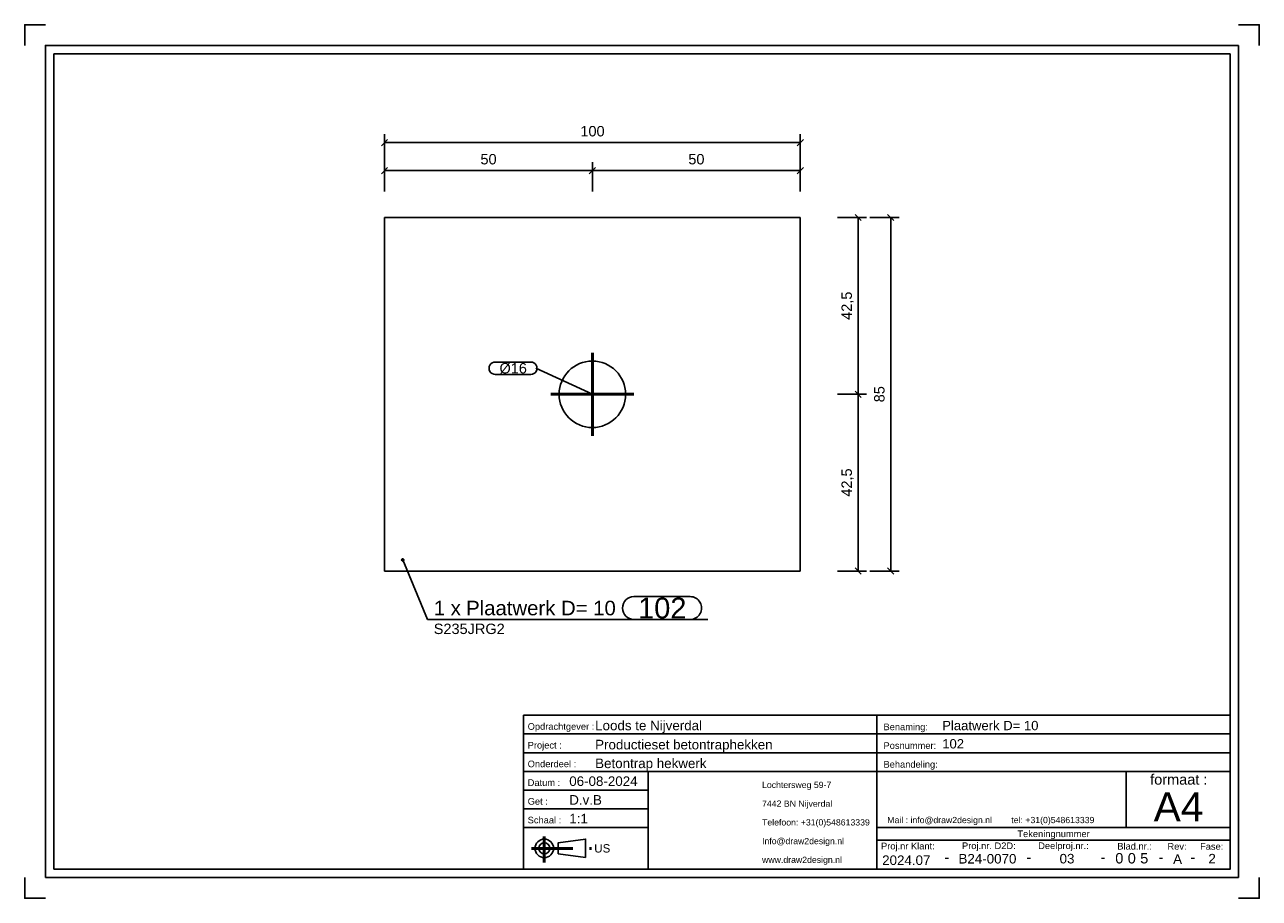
# Model space of a CAD drawing. Header units: millimetres. Extents: x 375 to 672, y -248 to -38.
import ezdxf
from ezdxf.enums import TextEntityAlignment as Align

# ---------------------------------------------------------------- set-up
doc = ezdxf.new("R2010")
doc.units = ezdxf.units.MM
doc.linetypes.add('STRICHPUNKT2', pattern=[18.5, 10, -4, 0.5, -4])
doc.layers.get('0').update_dxf_attribs({"linetype": 'CONTINUOUS'})
for name, color, linetype in [('DIM49', 4, 'CONTINUOUS'), ('TXT_ALL', 7, 'CONTINUOUS'), ('TXT_DIM49', 2, 'CONTINUOUS'), ('TXT_YELLOW', 2, 'CONTINUOUS')]:
    doc.layers.add(name, color=color, linetype=linetype)
doc.layers.add('LE_ALL', color=7, linetype='CONTINUOUS', lineweight=50)
doc.styles.add('ARIAL', font='arial.ttf')

# ---------------------------------------------------------------- blocks, each defined once
blk = doc.blocks.new('TFIELD_00004', base_point=(646.37, -226.06))
at = {"layer": 'TXT_YELLOW', "style": 'ARIAL'}
blk.add_text('A4', height=7, dxfattribs=at).set_placement((646.37, -226.06), align=Align.MIDDLE_LEFT)
blk = doc.blocks.new('FLEX_00003', base_point=(652.28, -231.06))
blk.add_blockref('TFIELD_00004', (646.37, -226.06))
blk = doc.blocks.new('TFIELD_00007', base_point=(582.28, -229.25))
at = {"layer": 'TXT_YELLOW', "style": 'ARIAL'}
blk.add_text('Mail : info@draw2design.nl        tel: +31(0)548613339', height=1.5, dxfattribs=at).set_placement((582.28, -229.25), align=Align.MIDDLE_LEFT)
blk = doc.blocks.new('FLEX_00006', base_point=(582.28, -230.49))
blk.add_blockref('TFIELD_00007', (582.28, -229.25))
blk = doc.blocks.new('DRAW2DESIGNLOGO_00005', base_point=(582.21, -227.57))
blk.add_blockref('FLEX_00006', (582.28, -230.49))
blk = doc.blocks.new('TFIELD_00011', base_point=(511.78, -236.06))
at = {"layer": 'TXT_YELLOW', "style": 'ARIAL'}
blk.add_text('US', height=2, dxfattribs=at).set_placement((511.78, -236.06), align=Align.MIDDLE_LEFT)
blk = doc.blocks.new('FLEX_00010', base_point=(511.78, -236.06))
blk.add_blockref('TFIELD_00011', (511.78, -236.06))
blk = doc.blocks.new('US_00009', base_point=(501.11, -236.06))
blk.add_line((503.13, -237.4), (509.7, -238.29))
blk.add_lwpolyline([(503.13, -237.4), (503.13, -234.73), (509.7, -233.84), (509.7, -238.29)])
for radius in [2.22, 1.33]:
    blk.add_circle((499.78, -236.06), radius)
at = {"layer": 'LE_ALL', "color": 1, "linetype": 'STRICHPUNKT2'}
for p, q in [((499.78, -233.25), (499.78, -239.47)), ((496.67, -236.06), (511.54, -236.06))]:
    blk.add_line(p, q, dxfattribs=at)
blk.add_blockref('FLEX_00010', (511.78, -236.06))
blk = doc.blocks.new('TFIELD_00014', base_point=(552.16, -238.81))
at = {"layer": 'TXT_YELLOW', "style": 'ARIAL'}
for s, p in [('Lochtersweg 59-7', (552.16, -220.81)), ('7442 BN Nijverdal', (552.16, -225.31)), ('Telefoon: +31(0)548613339', (552.16, -229.81)), ('Info@draw2design.nl', (552.16, -234.31)), ('www.draw2design.nl', (552.16, -238.81))]:
    blk.add_text(s, height=1.5, dxfattribs=at).set_placement(p, align=Align.MIDDLE_LEFT)
blk = doc.blocks.new('FLEX_00013', base_point=(564.97, -241.06))
blk.add_blockref('TFIELD_00014', (552.16, -238.81))
blk = doc.blocks.new('D2D_00012', base_point=(525.03, -239.21))
blk.add_blockref('FLEX_00013', (564.97, -241.06))
blk = doc.blocks.new('SCHRIFE_00016', base_point=(505.78, -221.06))
for p, q in [((494.78, -204.06), (579.78, -204.06)), ((579.78, -204.06), (664.78, -204.06)), ((579.78, -241.06), (579.78, -204.06)), ((664.78, -204.06), (664.78, -241.06)), ((494.78, -208.56), (579.78, -208.56)), ((579.78, -208.56), (664.78, -208.56)), ((494.78, -213.06), (579.78, -213.06)), ((579.78, -213.06), (664.78, -213.06)), ((494.78, -217.56), (664.78, -217.56)), ((524.78, -217.56), (524.78, -241.06)), ((639.78, -217.56), (639.78, -231.06)), ((524.78, -222.06), (494.78, -222.06)), ((524.78, -226.56), (494.78, -226.56)), ((524.78, -231.06), (494.78, -231.06)), ((664.78, -231.06), (579.78, -231.06)), ((664.78, -234.06), (579.78, -234.06))]:
    blk.add_line(p, q)
blk.add_lwpolyline([(664.78, -241.06), (494.78, -241.06), (494.78, -204.06)])
at = {"layer": 'TXT_YELLOW', "style": 'ARIAL'}
for s, height, p in [('Loods te Nijverdal', 2.3, (512.01, -207.67)), ('Plaatwerk D= 10', 2.25, (595.5, -207.66)), ('Productieset betontraphekken', 2.3, (512.01, -212.27)), ('102', 2.25, (595.5, -212.05)), ('Betontrap hekwerk', 2.3, (512.01, -216.77)), ('06-08-2024', 2.3, (505.78, -221.06)), ('D.v.B', 2.3, (505.78, -225.56)), ('1:1', 2.3, (505.78, -230.06))]:
    blk.add_text(s, height=height, dxfattribs=at).set_placement(p)
for s, height, p in [('B24-0070', 2.3, (606.38, -239.71)), ('03', 2.3, (625.52, -239.69)), ('A', 2.3, (652.12, -239.79)), ('2', 2.3, (660.42, -239.69)), ('2024.07', 2.3, (586.86, -240.06)), ('-', 2.5, (596.61, -239.41)), ('-', 2.5, (616.35, -239.41)), ('-', 2.5, (634.18, -239.41)), ('-', 2.5, (648.12, -239.41)), ('-', 2.5, (655.77, -239.41))]:
    blk.add_text(s, height=height, dxfattribs=at).set_placement(p, align=Align.CENTER)
blk = doc.blocks.new('TFIELD_00020', base_point=(643.13, -238.44))
at = {"layer": 'TXT_ALL', "style": 'ARIAL'}
blk.add_text('5', height=2.5, dxfattribs=at).set_placement((643.13, -238.44), align=Align.MIDDLE_LEFT)
blk = doc.blocks.new('5_00019')
blk.add_blockref('TFIELD_00020', (643.13, -238.44))
blk = doc.blocks.new('TELLER1_00018')
blk.add_blockref('5_00019', (0, 0))
blk = doc.blocks.new('TFIELD_00023', base_point=(640.13, -238.44))
at = {"layer": 'TXT_ALL', "style": 'ARIAL'}
blk.add_text('0', height=2.5, dxfattribs=at).set_placement((640.13, -238.44), align=Align.MIDDLE_LEFT)
blk = doc.blocks.new('0_00022')
blk.add_blockref('TFIELD_00023', (640.13, -238.44))
blk = doc.blocks.new('TELLER2_00021')
blk.add_blockref('0_00022', (0, 0))
blk = doc.blocks.new('TFIELD_00026', base_point=(637.13, -238.44))
at = {"layer": 'TXT_ALL', "style": 'ARIAL'}
blk.add_text('0', height=2.5, dxfattribs=at).set_placement((637.13, -238.44), align=Align.MIDDLE_LEFT)
blk = doc.blocks.new('0_00025')
blk.add_blockref('TFIELD_00026', (637.13, -238.44))
blk = doc.blocks.new('TELLER3_00024')
blk.add_blockref('0_00025', (0, 0))
blk = doc.blocks.new('NL_00027', base_point=(495.78, -207.56))
at = {"layer": 'TXT_ALL', "color": 1, "style": 'ARIAL'}
blk.add_text('Tekeningnummer', height=1.6, dxfattribs=at).set_placement((622.28, -232.56), align=Align.MIDDLE_CENTER)
at = {"layer": 'TXT_YELLOW', "style": 'ARIAL'}
for s, p in [('Opdrachtgever :', (495.78, -207.56)), ('Benaming:', (581.38, -207.66)), ('Project :', (495.78, -212.06)), ('Posnummer:', (581.38, -212.16)), ('Onderdeel :', (495.78, -216.56)), ('Behandeling:', (581.38, -216.66)), ('Datum :', (495.78, -221.06)), ('Get :', (495.78, -225.56)), ('Schaal :', (495.78, -230.06)), ('Proj.nr Klant:', (580.78, -236.31)), ('Proj.nr. D2D:', (600.26, -236.24)), ('Deelproj.nr.:', (618.59, -236.23)), ('Blad.nr.:', (637.62, -236.35)), ('Rev:', (649.69, -236.39)), ('Fase:', (657.53, -236.39))]:
    blk.add_text(s, height=1.6, dxfattribs=at).set_placement(p)
blk.add_text('formaat :', height=2.5, dxfattribs=at).set_placement((652.41, -220.75), align=Align.CENTER)
blk = doc.blocks.new('SCHRIFE_00015')
for name, p in [('SCHRIFE_00016', (505.78, -221.06)), ('NL_00027', (495.78, -207.56)), ('TELLER3_00024', (0, 0)), ('TELLER2_00021', (0, 0)), ('TELLER1_00018', (0, 0))]:
    blk.add_blockref(name, p)
blk = doc.blocks.new('DINA4Q_00002', base_point=(664.78, -45.06))
for p, q in [((666.78, -43.06), (666.78, -243.06)), ((381.78, -241.06), (381.78, -45.06)), ((381.78, -45.06), (664.78, -45.06)), ((379.78, -243.06), (666.78, -243.06))]:
    blk.add_line(p, q)
for points in [[(374.78, -43.06), (374.78, -38.06), (379.78, -38.06)], [(666.78, -38.06), (671.78, -38.06), (671.78, -43.06)], [(379.78, -243.06), (379.78, -43.06), (666.78, -43.06)], [(664.78, -45.06), (664.78, -241.06), (381.78, -241.06)], [(374.78, -243.06), (374.78, -248.06), (379.78, -248.06)], [(666.78, -248.06), (671.78, -248.06), (671.78, -243.06)]]:
    blk.add_lwpolyline(points)
for name, p in [('SCHRIFE_00015', (0, 0)), ('D2D_00012', (525.03, -239.21)), ('FLEX_00003', (652.28, -231.06)), ('DRAW2DESIGNLOGO_00005', (582.21, -227.57)), ('US_00009', (501.11, -236.06))]:
    blk.add_blockref(name, p)
blk = doc.blocks.new('_ZBL0007_00001')
blk.add_blockref('DINA4Q_00002', (664.78, -45.06))
blk = doc.blocks.new('_D1', base_point=(484.42, -71.64))
at = {"layer": 'DIM49', "color": 1}
for p, q in [((461.34, -78.14), (461.34, -71.14)), ((511.34, -78.14), (511.34, -71.14)), ((462.09, -72.39), (460.59, -73.89)), ((461.34, -73.14), (511.34, -73.14)), ((510.59, -73.89), (512.09, -72.39))]:
    blk.add_line(p, q, dxfattribs=at)
at = {"layer": 'TXT_DIM49', "style": 'ARIAL'}
blk.add_text('50', height=2.5, dxfattribs=at).set_placement((484.42, -71.64))
blk = doc.blocks.new('_D2', base_point=(534.42, -71.64))
at = {"layer": 'DIM49', "color": 1}
for p, q in [((511.34, -78.14), (511.34, -71.14)), ((561.34, -78.14), (561.34, -71.14)), ((512.09, -72.39), (510.59, -73.89)), ((511.34, -73.14), (561.34, -73.14)), ((560.59, -73.89), (562.09, -72.39))]:
    blk.add_line(p, q, dxfattribs=at)
at = {"layer": 'TXT_DIM49', "style": 'ARIAL'}
blk.add_text('50', height=2.5, dxfattribs=at).set_placement((534.42, -71.64))
blk = doc.blocks.new('_D3', base_point=(508.46, -64.91))
at = {"layer": 'DIM49', "color": 1}
for p, q in [((461.34, -71.41), (461.34, -64.41)), ((561.34, -71.41), (561.34, -64.41)), ((462.09, -65.66), (460.59, -67.16)), ((461.34, -66.41), (561.34, -66.41)), ((560.59, -67.16), (562.09, -65.66))]:
    blk.add_line(p, q, dxfattribs=at)
at = {"layer": 'TXT_DIM49', "style": 'ARIAL'}
blk.add_text('100', height=2.5, dxfattribs=at).set_placement((508.46, -64.91))
blk = doc.blocks.new('_D4', base_point=(573.77, -151.52))
at = {"layer": 'DIM49', "color": 1}
for p, q in [((570.27, -126.91), (577.27, -126.91)), ((576.02, -127.66), (574.52, -126.16)), ((575.27, -169.41), (575.27, -126.91)), ((574.52, -168.66), (576.02, -170.16)), ((570.27, -169.41), (577.27, -169.41))]:
    blk.add_line(p, q, dxfattribs=at)
at = {"layer": 'TXT_DIM49', "style": 'ARIAL'}
blk.add_text('42,5', height=2.5, rotation=90.0002, dxfattribs=at).set_placement((573.77, -151.52))
blk = doc.blocks.new('_D5', base_point=(573.77, -109.02))
at = {"layer": 'DIM49', "color": 1}
for p, q in [((570.27, -84.41), (577.27, -84.41)), ((576.02, -85.16), (574.52, -83.66)), ((575.27, -126.91), (575.27, -84.41)), ((570.27, -126.91), (577.27, -126.91)), ((574.52, -126.16), (576.02, -127.66))]:
    blk.add_line(p, q, dxfattribs=at)
at = {"layer": 'TXT_DIM49', "style": 'ARIAL'}
blk.add_text('42,5', height=2.5, rotation=90.0002, dxfattribs=at).set_placement((573.77, -109.02))
blk = doc.blocks.new('_D6', base_point=(581.62, -128.83))
at = {"layer": 'DIM49', "color": 1}
for p, q in [((578.12, -84.41), (585.12, -84.41)), ((583.87, -85.16), (582.37, -83.66)), ((583.12, -169.41), (583.12, -84.41)), ((582.37, -168.66), (583.87, -170.16)), ((578.12, -169.41), (585.12, -169.41))]:
    blk.add_line(p, q, dxfattribs=at)
at = {"layer": 'TXT_DIM49', "style": 'ARIAL'}
blk.add_text('85', height=2.5, rotation=90.0002, dxfattribs=at).set_placement((581.62, -128.83))
blk = doc.blocks.new('SHAPE_00048', base_point=(511.34, -126.91))
at = {"layer": 'DIM49', "color": 3}
for p, q in [((487.99, -119.15), (496.52, -119.15)), ((511.34, -126.91), (497.77, -120.65)), ((496.52, -122.15), (487.99, -122.15))]:
    blk.add_line(p, q, dxfattribs=at)
for centre, start_param, end_param in [((487.99, -120.65), 1.570796, 4.712389), ((496.52, -120.65), 4.712389, 7.853982)]:
    blk.add_ellipse(centre, major_axis=(1.5, 0), ratio=1, start_param=start_param, end_param=end_param, dxfattribs=at)
at = {"layer": 'TXT_DIM49', "style": 'ARIAL'}
blk.add_text('Ø16', height=2.5, dxfattribs=at).set_placement((488.99, -120.65), align=Align.MIDDLE_LEFT)
blk = doc.blocks.new('SHAPE_00049', base_point=(465.71, -166.73))
at = {"layer": 'DIM49', "color": 3}
for p, q in [((465.45, -166.69), (465.97, -166.69)), ((465.51, -166.89), (465.92, -166.89)), ((465.82, -166.49), (465.6, -166.49)), ((465.71, -166.73), (471.68, -181.04)), ((521.33, -175.54), (534.85, -175.54)), ((471.68, -181.04), (539.1, -181.04)), ((534.85, -181.04), (521.33, -181.04))]:
    blk.add_line(p, q, dxfattribs=at)
blk.add_lwpolyline([(465.55, -166.52), (465.5, -166.57), (465.47, -166.63), (465.45, -166.69), (465.45, -166.76), (465.47, -166.83), (465.5, -166.89), (465.55, -166.94), (465.61, -166.97), (465.68, -166.99), (465.75, -166.99), (465.81, -166.97), (465.87, -166.94), (465.92, -166.89), (465.96, -166.83), (465.97, -166.76), (465.97, -166.69), (465.96, -166.63), (465.92, -166.57), (465.87, -166.52), (465.81, -166.48), (465.75, -166.47), (465.68, -166.47), (465.61, -166.48)], close=True, dxfattribs=at)
for centre, start_param, end_param in [((521.33, -178.29), 3.141593, 6.283185), ((534.85, -178.29), 0, 3.141593)]:
    blk.add_ellipse(centre, major_axis=(0, -2.75), ratio=1, start_param=start_param, end_param=end_param, dxfattribs=at)
at = {"layer": 'TXT_DIM49', "style": 'ARIAL'}
for s, height, p in [('1 x', 3.5, (473.18, -178.29)), ('Plaatwerk D= 10', 3.5, (480.97, -178.29)), ('102', 5, (522.33, -178.29)), ('S235JRG2', 2.5, (473.18, -183.29))]:
    blk.add_text(s, height=height, dxfattribs=at).set_placement(p, align=Align.MIDDLE_LEFT)
blk = doc.blocks.new('Plaatwerk D_ 10_00036', base_point=(511.34, -134.91))
for p, q in [((561.34, -84.41), (461.34, -84.41)), ((461.34, -169.41), (461.34, -84.41)), ((561.34, -169.41), (561.34, -84.41)), ((561.34, -169.41), (461.34, -169.41))]:
    blk.add_line(p, q)
blk.add_circle((511.34, -126.91), 8)
for name, p in [('_D3', (508.46, -64.91)), ('_D1', (484.42, -71.64)), ('_D2', (534.42, -71.64)), ('_D5', (573.77, -109.02)), ('_D6', (581.62, -128.83)), ('SHAPE_00048', (511.34, -126.91)), ('_D4', (573.77, -151.52)), ('SHAPE_00049', (465.71, -166.73))]:
    blk.add_blockref(name, p)
blk = doc.blocks.new('_00038', base_point=(511.34, -126.91))
at = {"layer": 'LE_ALL', "color": 1, "linetype": 'STRICHPUNKT2'}
for q in [(511.34, -115.91), (511.34, -115.91), (500.34, -126.91), (500.34, -126.91), (511.34, -137.91), (522.34, -126.91), (511.34, -137.91), (522.34, -126.91)]:
    blk.add_line((511.34, -126.91), q, dxfattribs=at)
blk = doc.blocks.new('_00037')
blk.add_blockref('_00038', (511.34, -126.91))
blk = doc.blocks.new('Plaatwerk D_ 10_00035')
for name, p in [('Plaatwerk D_ 10_00036', (511.34, -134.91)), ('_00037', (0, 0))]:
    blk.add_blockref(name, p)
blk = doc.blocks.new('Baluster_00034')
blk.add_blockref('Plaatwerk D_ 10_00035', (0, 0))
blk = doc.blocks.new('Traphek_00033')
blk.add_blockref('Baluster_00034', (0, 0))
blk = doc.blocks.new('00 begane grond_00032')
blk.add_blockref('Traphek_00033', (0, 0))
blk = doc.blocks.new('Duplex_00031')
blk.add_blockref('00 begane grond_00032', (0, 0))
blk = doc.blocks.new('Assen_00030')
blk.add_blockref('Duplex_00031', (0, 0))
blk = doc.blocks.new('_A3D0016_00029')
blk.add_blockref('Assen_00030', (0, 0))
blk = doc.blocks.new('_ANS0016_00028')
blk.add_blockref('_A3D0016_00029', (0, 0))

msp = doc.modelspace()

# ---------------------------------------------------------------- block references
for name in ['_ZBL0007_00001', '_ANS0016_00028']:
    msp.add_blockref(name, (0, 0))

doc.saveas('drawing.dxf')
